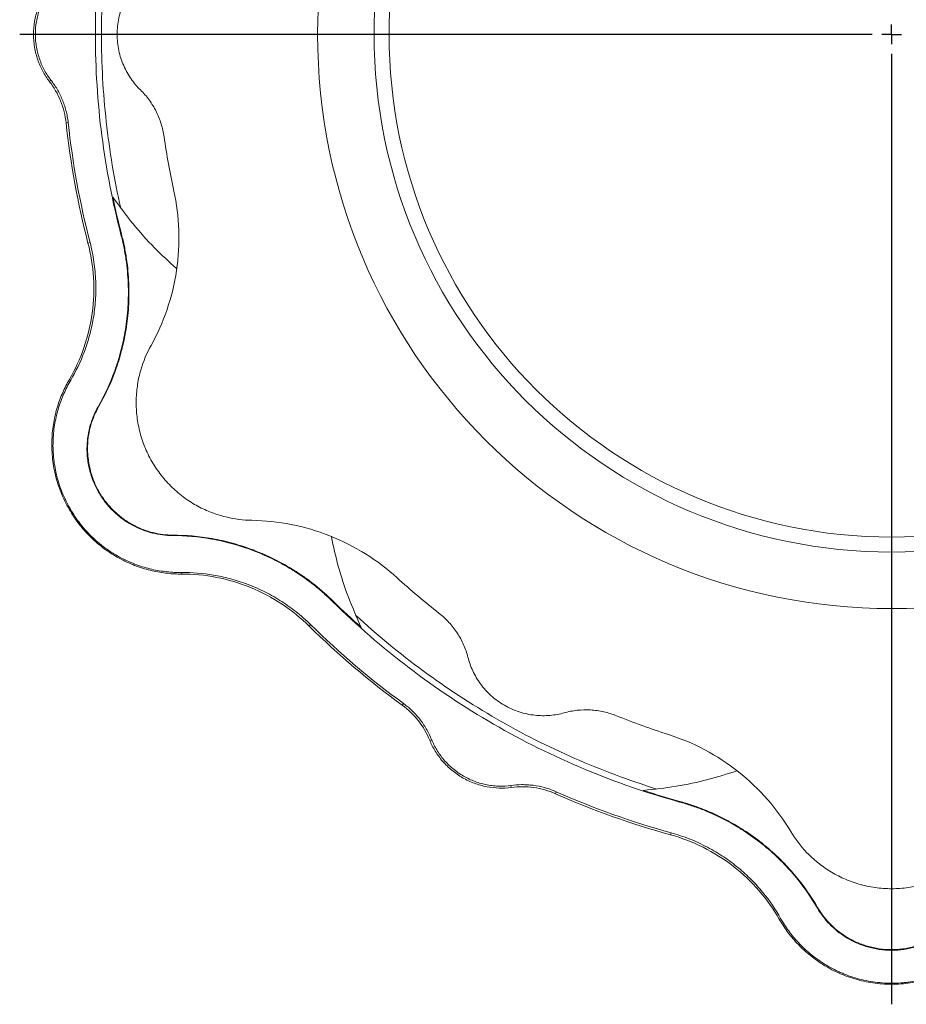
# Model space of a CAD drawing. Header units: millimetres. Extents: x -49 to 952, y -254 to 809.
# Tile 8 of 10: x 505 to 732, y 313 to 564. Entities that reach past the tile are written whole.
import ezdxf

# ---------------------------------------------------------------- set-up
doc = ezdxf.new("R2010")
doc.units = ezdxf.units.MM
doc.layers.add('FORMAT', color=7, linetype='Continuous')

# ---------------------------------------------------------------- blocks, each defined once
blk = doc.blocks.new('SW_CENTERMARKSYMBOL_0')
at = {"layer": 'FORMAT', "color": 0}
for p, q in [((-5, 0), (-222.94, 0)), ((0, 0), (-2.5, 0)), ((0, 0), (0, 2.5)), ((0, 0), (0, -2.5)), ((0, 0), (2.5, 0)), ((0, -5), (0, -247.95))]:
    blk.add_line(p, q, dxfattribs=at)

msp = doc.modelspace()

# ---------------------------------------------------------------- linework, layer by layer
at = {"color": 7, "linetype": 'Continuous', "lineweight": 15}
for p, q in [((512.9, 548.62), (513.31, 548.93)), ((525.35, 465.42), (525.5, 465.46)), ((544.34, 432.52), (544.46, 432.63)), ((610.17, 380.15), (610.64, 380.34)), ((631, 368.12), (630.93, 368.63)), ((709.27, 337.3), (709.31, 337.45))]:
    msp.add_line(p, q, dxfattribs=at)
at = {"color": 8, "linetype": 'Continuous', "lineweight": 0}
for p, q in [((517.19, 538.02), (517.73, 538.08)), ((531.21, 509.48), (531.37, 509.53)), ((522.79, 507.3), (523.32, 507.43)), ((518.02, 472.42), (518.36, 472.22)), ((525.65, 443.66), (525.51, 443.58)), ((546.74, 422.67), (546.74, 423.07)), ((585.43, 415.57), (585.55, 415.68)), ((579.33, 409.37), (579.71, 409.75)), ((603.14, 389.15), (603.46, 389.59)), ((642.32, 366.54), (642.53, 367.03)), ((674.04, 364.41), (674.09, 364.57)), ((671.73, 356.03), (671.87, 356.55)), ((699.54, 334.45), (699.89, 334.65)), ((728.27, 326.68), (728.27, 326.52))]:
    msp.add_line(p, q, dxfattribs=at)
at = {"color": 7, "linetype": 'Continuous', "lineweight": 15}
for radius in [146.77, 132.34, 128.5]:
    msp.add_circle((728.27, 560.64), radius, dxfattribs=at)
for points, knots in [([(531.21, 509.48), (529.07, 517.74), (527.43, 526.19), (525.23, 543.31), (524.68, 551.98), (524.68, 569.31), (525.23, 577.97), (527.43, 595.09), (529.07, 603.55), (531.21, 611.8)], [0, 0, 0, 0, 0.25, 0.25, 0.5, 0.5, 0.75, 0.75, 1, 1, 1, 1]), ([(531.17, 605.1), (529.53, 597.81), (528.29, 590.43), (526.64, 575.58), (526.22, 568.11), (526.22, 553.17), (526.64, 545.7), (528.29, 530.85), (529.53, 523.47), (531.17, 516.19)], [0, 0, 0, 0, 0.25, 0.25, 0.5, 0.5, 0.75, 0.75, 1, 1, 1, 1]), ([(536.2, 574.84), (535.35, 574.01), (534.55, 573.08), (533.1, 571), (532.45, 569.86), (531.38, 567.42), (530.95, 566.12), (530.38, 563.43), (530.23, 562.03), (530.23, 559.25), (530.38, 557.86), (530.95, 555.16), (531.38, 553.86), (532.45, 551.42), (533.1, 550.28), (534.55, 548.21), (535.35, 547.27), (536.2, 546.44)], [0, 0, 0, 0, 0.125, 0.125, 0.25, 0.25, 0.375, 0.375, 0.5, 0.5, 0.625, 0.625, 0.75, 0.75, 0.875, 0.875, 1, 1, 1, 1]), ([(512.9, 572.67), (512.3, 571.87), (511.74, 571), (510.74, 569.16), (510.31, 568.18), (509.6, 566.13), (509.32, 565.06), (508.95, 562.87), (508.86, 561.76), (508.86, 559.53), (508.95, 558.41), (509.32, 556.23), (509.6, 555.16), (510.31, 553.11), (510.74, 552.12), (511.74, 550.28), (512.3, 549.41), (512.9, 548.62)], [0, 0, 0, 0, 0.125, 0.125, 0.25, 0.25, 0.375, 0.375, 0.5, 0.5, 0.625, 0.625, 0.75, 0.75, 0.875, 0.875, 1, 1, 1, 1]), ([(513.31, 548.93), (512.72, 549.7), (512.18, 550.52), (511.45, 551.84), (511.23, 552.3), (510.8, 553.25), (510.61, 553.74), (510.08, 555.23), (509.81, 556.27), (509.53, 557.87), (509.45, 558.41), (509.36, 559.52), (509.33, 560.08), (509.33, 561.73), (509.42, 562.82), (509.7, 564.45), (509.82, 564.98), (510.09, 566.02), (510.25, 566.53), (510.6, 567.53), (510.79, 568.02), (511.22, 568.97), (511.45, 569.43), (512.18, 570.76), (512.72, 571.59), (513.31, 572.36)], [0, 0, 0, 0, 0.125, 0.125, 0.1875, 0.1875, 0.25, 0.25, 0.375, 0.375, 0.4375, 0.4375, 0.5, 0.5, 0.625, 0.625, 0.6875, 0.6875, 0.75, 0.75, 0.8125, 0.8125, 0.875, 0.875, 1, 1, 1, 1]), ([(513.31, 548.93), (513.87, 548.21), (514.4, 547.45), (515.12, 546.23), (515.35, 545.81), (515.79, 544.94), (516, 544.48), (516.58, 543.1), (516.91, 542.15), (517.29, 540.66), (517.41, 540.16), (517.6, 539.13), (517.67, 538.61), (517.73, 538.08)], [0, 0, 0, 0, 0.25, 0.25, 0.375, 0.375, 0.5, 0.5, 0.75, 0.75, 0.875, 0.875, 1, 1, 1, 1]), ([(512.9, 548.62), (514.08, 547.11), (515.06, 545.42), (516.52, 541.82), (516.99, 539.92), (517.19, 538.02)], [0, 0, 0, 0, 0.5, 0.5, 1, 1, 1, 1]), ([(536.2, 546.44), (537, 545.66), (537.74, 544.8), (539.09, 542.96), (539.69, 541.98), (540.73, 539.93), (541.16, 538.86), (541.84, 536.68), (542.09, 535.57), (542.25, 534.47)], [0, 0, 0, 0, 0.25, 0.25, 0.5, 0.5, 0.75, 0.75, 1, 1, 1, 1]), ([(529.15, 519.01), (530.81, 516.73), (534.15, 512.17), (539.6, 506.08), (543.5, 502.53), (545.39, 500.81)], [0, 0, 0, 0, 0.340315, 0.680658, 1, 1, 1, 1]), ([(544.73, 520.6), (545.44, 517.35), (545.87, 513.98), (546.11, 507.16), (545.93, 503.72), (544.92, 496.91), (544.11, 493.56), (541.9, 487.1), (540.52, 484.01), (538.9, 481.1)], [0, 0, 0, 0, 0.25, 0.25, 0.5, 0.5, 0.75, 0.75, 1, 1, 1, 1]), ([(525.35, 465.42), (527, 468.28), (528.43, 471.34), (529.93, 475.48), (530.21, 476.32), (530.74, 478.03), (530.99, 478.89), (531.68, 481.53), (532.06, 483.33), (532.66, 487.04), (532.88, 488.95), (533.06, 491.92), (533.1, 492.93), (533.12, 494.96), (533.11, 495.98), (532.98, 499.05), (532.79, 501.11), (532.41, 503.72), (532.32, 504.25), (532.14, 505.3), (532.04, 505.82), (531.72, 507.4), (531.48, 508.44), (531.21, 509.48)], [0, 0, 0, 0, 0.25, 0.25, 0.3125, 0.3125, 0.375, 0.375, 0.5, 0.5, 0.625, 0.625, 0.6875, 0.6875, 0.75, 0.75, 0.875, 0.875, 0.90625, 0.90625, 0.9375, 0.9375, 1, 1, 1, 1]), ([(525.5, 465.46), (527.15, 468.32), (528.59, 471.38), (530.08, 475.52), (530.37, 476.36), (530.9, 478.07), (531.15, 478.93), (531.83, 481.56), (532.22, 483.37), (532.82, 487.08), (533.04, 488.99), (533.22, 491.96), (533.26, 492.97), (533.28, 495), (533.26, 496.02), (533.14, 499.09), (532.95, 501.15), (532.57, 503.76), (532.48, 504.29), (532.3, 505.34), (532.2, 505.86), (531.88, 507.44), (531.64, 508.48), (531.37, 509.53)], [0, 0, 0, 0, 0.25, 0.25, 0.3125, 0.3125, 0.375, 0.375, 0.5, 0.5, 0.625, 0.625, 0.6875, 0.6875, 0.75, 0.75, 0.875, 0.875, 0.90625, 0.90625, 0.9375, 0.9375, 1, 1, 1, 1]), ([(522.79, 507.3), (523.53, 504.46), (524.01, 501.49), (524.38, 495.47), (524.26, 492.41), (523.44, 486.37), (522.72, 483.39), (520.75, 477.68), (519.49, 474.96), (518.02, 472.42)], [0, 0, 0, 0, 0.25, 0.25, 0.5, 0.5, 0.75, 0.75, 1, 1, 1, 1]), ([(523.32, 507.43), (523.75, 505.77), (524.08, 504.12), (524.56, 500.82), (524.71, 499.17), (524.8, 496.71), (524.81, 495.89), (524.78, 494.26), (524.75, 493.46), (524.59, 491.09), (524.41, 489.55), (524.02, 487.3), (523.88, 486.56), (523.56, 485.09), (523.38, 484.37), (522.8, 482.25), (522.36, 480.89), (520.89, 476.95), (519.71, 474.51), (518.36, 472.22)], [0, 0, 0, 0, 0.125, 0.125, 0.25, 0.25, 0.3125, 0.3125, 0.375, 0.375, 0.5, 0.5, 0.5625, 0.5625, 0.625, 0.625, 0.75, 0.75, 1, 1, 1, 1]), ([(538.9, 481.1), (537.85, 479.22), (536.95, 477.11), (535.95, 473.64), (535.67, 472.44), (535.28, 469.95), (535.15, 468.66), (535.08, 466.03), (535.13, 464.69), (535.41, 461.99), (535.65, 460.62), (536.31, 457.92), (536.75, 456.58), (537.8, 453.96), (538.42, 452.68), (539.84, 450.22), (540.64, 449.04), (542.38, 446.81), (543.33, 445.77), (545.34, 443.84), (546.4, 442.95), (548.6, 441.36), (549.74, 440.64), (552.05, 439.39), (553.23, 438.86), (555.58, 437.96), (556.76, 437.59), (560.27, 436.72), (562.55, 436.45), (564.7, 436.42)], [0, 0, 0, 0, 0.125, 0.125, 0.1875, 0.1875, 0.25, 0.25, 0.3125, 0.3125, 0.375, 0.375, 0.4375, 0.4375, 0.5, 0.5, 0.5625, 0.5625, 0.625, 0.625, 0.6875, 0.6875, 0.75, 0.75, 0.8125, 0.8125, 0.875, 0.875, 1, 1, 1, 1]), ([(546.74, 422.67), (545.54, 422.67), (544.31, 422.73), (541.78, 423.01), (540.49, 423.22), (537.87, 423.83), (536.54, 424.22), (533.89, 425.2), (532.56, 425.78), (529.95, 427.15), (528.67, 427.94), (526.18, 429.71), (524.98, 430.7), (522.71, 432.85), (521.64, 434.02), (519.67, 436.52), (518.77, 437.85), (517.18, 440.61), (516.48, 442.06), (515.3, 445.01), (514.82, 446.52), (514.09, 449.56), (513.84, 451.1), (513.54, 454.13), (513.5, 455.64), (513.62, 458.59), (513.78, 460.03), (514.26, 462.81), (514.58, 464.16), (515.37, 466.73), (515.83, 467.96), (516.85, 470.28), (517.42, 471.38), (518.02, 472.42)], [0, 0, 0, 0, 0.0625, 0.0625, 0.125, 0.125, 0.1875, 0.1875, 0.25, 0.25, 0.3125, 0.3125, 0.375, 0.375, 0.4375, 0.4375, 0.5, 0.5, 0.5625, 0.5625, 0.625, 0.625, 0.6875, 0.6875, 0.75, 0.75, 0.8125, 0.8125, 0.875, 0.875, 0.9375, 0.9375, 1, 1, 1, 1]), ([(518.36, 472.22), (517.73, 471.14), (517.15, 470.02), (516.12, 467.69), (515.66, 466.48), (515.08, 464.58), (514.9, 463.94), (514.59, 462.62), (514.45, 461.95), (514.09, 459.89), (513.93, 458.49), (513.81, 455.63), (513.84, 454.17), (514.01, 452.29), (514.06, 451.92), (514.15, 451.16), (514.21, 450.79), (514.39, 449.66), (514.54, 448.91), (515.07, 446.66), (515.54, 445.17), (516.71, 442.2), (517.4, 440.77), (518.59, 438.71), (519.01, 438.04), (519.68, 437.05), (519.9, 436.73), (520.38, 436.08), (520.62, 435.76), (521.85, 434.2), (522.91, 433.05), (524.59, 431.46), (525.17, 430.95), (526.35, 429.98), (526.96, 429.52), (528.79, 428.21), (530.05, 427.45), (531.96, 426.45), (532.61, 426.14), (533.91, 425.56), (534.56, 425.3), (536.51, 424.59), (537.8, 424.21), (540.38, 423.61), (541.66, 423.4), (543.58, 423.19), (544.22, 423.14), (545.48, 423.08), (546.11, 423.07), (546.74, 423.07)], [0, 0, 0, 0, 0.0625, 0.0625, 0.125, 0.125, 0.15625, 0.15625, 0.1875, 0.1875, 0.25, 0.25, 0.3125, 0.3125, 0.328125, 0.328125, 0.34375, 0.34375, 0.375, 0.375, 0.4375, 0.4375, 0.5, 0.5, 0.53125, 0.53125, 0.546875, 0.546875, 0.5625, 0.5625, 0.625, 0.625, 0.65625, 0.65625, 0.6875, 0.6875, 0.75, 0.75, 0.78125, 0.78125, 0.8125, 0.8125, 0.875, 0.875, 0.9375, 0.9375, 0.96875, 0.96875, 1, 1, 1, 1]), ([(525.51, 443.58), (524.97, 444.51), (524.51, 445.46), (523.93, 446.91), (523.75, 447.4), (523.43, 448.4), (523.29, 448.9), (522.92, 450.4), (522.75, 451.4), (522.59, 452.88), (522.56, 453.37), (522.52, 454.35), (522.52, 454.84), (522.6, 457.22), (522.89, 459.02), (523.62, 461.57), (523.91, 462.39), (524.57, 463.95), (524.94, 464.7), (525.35, 465.42)], [0, 0, 0, 0, 0.125, 0.125, 0.1875, 0.1875, 0.25, 0.25, 0.375, 0.375, 0.4375, 0.4375, 0.5, 0.5, 0.75, 0.75, 0.875, 0.875, 1, 1, 1, 1]), ([(525.65, 443.66), (525.11, 444.59), (524.65, 445.53), (524.07, 446.99), (523.89, 447.48), (523.58, 448.47), (523.43, 448.98), (523.07, 450.48), (522.9, 451.47), (522.74, 452.95), (522.71, 453.44), (522.67, 454.42), (522.67, 454.9), (522.75, 457.28), (523.04, 459.07), (523.78, 461.62), (524.07, 462.43), (524.73, 464), (525.1, 464.74), (525.5, 465.46)], [0, 0, 0, 0, 0.125, 0.125, 0.1875, 0.1875, 0.25, 0.25, 0.375, 0.375, 0.4375, 0.4375, 0.5, 0.5, 0.75, 0.75, 0.875, 0.875, 1, 1, 1, 1]), ([(525.51, 443.58), (526.04, 442.65), (526.63, 441.78), (527.6, 440.54), (527.94, 440.14), (528.64, 439.37), (529.01, 439), (530.12, 437.93), (530.9, 437.28), (532.11, 436.41), (532.52, 436.13), (533.35, 435.61), (533.77, 435.37), (535.87, 434.24), (537.57, 433.59), (540.15, 432.95), (541, 432.79), (542.68, 432.58), (543.52, 432.53), (544.34, 432.52)], [0, 0, 0, 0, 0.125, 0.125, 0.1875, 0.1875, 0.25, 0.25, 0.375, 0.375, 0.4375, 0.4375, 0.5, 0.5, 0.75, 0.75, 0.875, 0.875, 1, 1, 1, 1]), ([(544.46, 432.63), (542.8, 432.65), (541.13, 432.85), (538.59, 433.47), (537.74, 433.74), (536.45, 434.23), (536.02, 434.41), (535.17, 434.8), (534.74, 435.01), (533.49, 435.68), (532.66, 436.2), (531.45, 437.07), (531.05, 437.38), (530.27, 438.03), (529.89, 438.37), (528.78, 439.43), (528.09, 440.19), (527.11, 441.43), (526.8, 441.86), (526.2, 442.74), (525.92, 443.2), (525.65, 443.66)], [0, 0, 0, 0, 0.25, 0.25, 0.375, 0.375, 0.4375, 0.4375, 0.5, 0.5, 0.625, 0.625, 0.6875, 0.6875, 0.75, 0.75, 0.875, 0.875, 0.9375, 0.9375, 1, 1, 1, 1]), ([(601.82, 421.72), (599.36, 423.96), (596.66, 426.01), (590.88, 429.63), (587.8, 431.19), (581.4, 433.72), (578.09, 434.7), (571.4, 436.02), (568.02, 436.37), (564.7, 436.42)], [0, 0, 0, 0, 0.25, 0.25, 0.5, 0.5, 0.75, 0.75, 1, 1, 1, 1]), ([(544.34, 432.52), (547.65, 432.52), (551.01, 432.23), (555.34, 431.46), (556.21, 431.28), (557.96, 430.89), (558.83, 430.67), (561.45, 429.95), (563.21, 429.38), (566.72, 428.04), (568.49, 427.28), (571.15, 425.95), (572.04, 425.48), (573.81, 424.48), (574.69, 423.96), (577.28, 422.32), (578.98, 421.12), (581.04, 419.48), (581.46, 419.15), (582.27, 418.47), (582.68, 418.12), (583.88, 417.05), (584.67, 416.32), (585.43, 415.57)], [0, 0, 0, 0, 0.25, 0.25, 0.3125, 0.3125, 0.375, 0.375, 0.5, 0.5, 0.625, 0.625, 0.6875, 0.6875, 0.75, 0.75, 0.875, 0.875, 0.90625, 0.90625, 0.9375, 0.9375, 1, 1, 1, 1]), ([(585.55, 415.68), (584.01, 417.19), (582.42, 418.6), (579.95, 420.56), (579.11, 421.19), (577.83, 422.09), (577.4, 422.39), (576.54, 422.97), (576.1, 423.25), (572.16, 425.75), (568.63, 427.48), (564.18, 429.17), (563.28, 429.48), (561.5, 430.06), (560.62, 430.33), (557.99, 431.05), (556.26, 431.43), (551.12, 432.35), (547.76, 432.63), (544.46, 432.63)], [0, 0, 0, 0, 0.125, 0.125, 0.1875, 0.1875, 0.21875, 0.21875, 0.25, 0.25, 0.5, 0.5, 0.5625, 0.5625, 0.625, 0.625, 0.75, 0.75, 1, 1, 1, 1]), ([(592.65, 409.02), (591.51, 411.6), (589.23, 416.77), (586.69, 424.53), (585.56, 429.69), (585.01, 432.19)], [0, 0, 0, 0, 0.3403146, 0.6806578, 1, 1, 1, 1]), ([(579.71, 409.75), (578.49, 410.96), (577.22, 412.07), (574.6, 414.14), (573.25, 415.09), (571.17, 416.4), (570.46, 416.82), (569.04, 417.61), (568.33, 417.98), (566.2, 419.03), (564.77, 419.64), (562.63, 420.43), (561.92, 420.68), (560.48, 421.13), (559.77, 421.34), (557.64, 421.9), (556.24, 422.2), (552.1, 422.9), (549.39, 423.1), (546.74, 423.07)], [0, 0, 0, 0, 0.125, 0.125, 0.25, 0.25, 0.3125, 0.3125, 0.375, 0.375, 0.5, 0.5, 0.5625, 0.5625, 0.625, 0.625, 0.75, 0.75, 1, 1, 1, 1]), ([(579.33, 409.37), (577.24, 411.43), (574.91, 413.32), (569.88, 416.66), (567.17, 418.09), (561.53, 420.39), (558.59, 421.26), (552.66, 422.41), (549.67, 422.68), (546.74, 422.67)], [0, 0, 0, 0, 0.25, 0.25, 0.5, 0.5, 0.75, 0.75, 1, 1, 1, 1]), ([(585.43, 415.57), (591.51, 409.58), (598.01, 403.94), (611.74, 393.48), (618.97, 388.66), (633.98, 380), (641.76, 376.15), (657.68, 369.49), (665.82, 366.68), (674.04, 364.41)], [0, 0, 0, 0, 0.25, 0.25, 0.5, 0.5, 0.75, 0.75, 1, 1, 1, 1]), ([(591.22, 412.18), (596.71, 407.12), (602.48, 402.35), (614.51, 393.5), (620.77, 389.4), (633.71, 381.93), (640.39, 378.56), (654.08, 372.56), (661.09, 369.95), (668.22, 367.73)], [0, 0, 0, 0, 0.25, 0.25, 0.5, 0.5, 0.75, 0.75, 1, 1, 1, 1]), ([(619.93, 401.41), (619.66, 402.49), (619.29, 403.56), (618.37, 405.65), (617.82, 406.67), (616.56, 408.59), (615.85, 409.5), (614.3, 411.17), (613.47, 411.94), (612.59, 412.63)], [0, 0, 0, 0, 0.25, 0.25, 0.5, 0.5, 0.75, 0.75, 1, 1, 1, 1]), ([(644.53, 387.21), (643.39, 386.89), (642.18, 386.66), (639.65, 386.44), (638.34, 386.45), (635.69, 386.74), (634.35, 387.03), (631.73, 387.88), (630.45, 388.44), (628.04, 389.84), (626.91, 390.66), (624.87, 392.5), (623.95, 393.52), (622.37, 395.67), (621.71, 396.8), (620.64, 399.1), (620.23, 400.26), (619.93, 401.41)], [0, 0, 0, 0, 0.125, 0.125, 0.25, 0.25, 0.375, 0.375, 0.5, 0.5, 0.625, 0.625, 0.75, 0.75, 0.875, 0.875, 1, 1, 1, 1]), ([(610.17, 380.15), (609.45, 381.91), (608.48, 383.61), (606.09, 386.67), (604.68, 388.03), (603.14, 389.15)], [0, 0, 0, 0, 0.5, 0.5, 1, 1, 1, 1]), ([(610.64, 380.34), (610.3, 381.19), (609.91, 382.02), (609.21, 383.26), (608.96, 383.67), (608.43, 384.49), (608.14, 384.9), (607.23, 386.09), (606.57, 386.85), (605.48, 387.93), (605.1, 388.28), (604.3, 388.95), (603.88, 389.28), (603.46, 389.59)], [0, 0, 0, 0, 0.25, 0.25, 0.375, 0.375, 0.5, 0.5, 0.75, 0.75, 0.875, 0.875, 1, 1, 1, 1]), ([(644.53, 387.21), (645.61, 387.51), (646.72, 387.72), (648.99, 387.97), (650.14, 388), (652.44, 387.87), (653.58, 387.72), (655.8, 387.21), (656.89, 386.87), (657.92, 386.46)], [0, 0, 0, 0, 0.25, 0.25, 0.5, 0.5, 0.75, 0.75, 1, 1, 1, 1]), ([(631, 368.12), (630.01, 367.99), (628.98, 367.94), (626.88, 368), (625.81, 368.12), (623.68, 368.53), (622.62, 368.82), (620.54, 369.59), (619.53, 370.07), (617.59, 371.18), (616.68, 371.82), (614.97, 373.24), (614.18, 374.01), (612.76, 375.65), (612.13, 376.52), (611.03, 378.3), (610.56, 379.22), (610.17, 380.15)], [0, 0, 0, 0, 0.125, 0.125, 0.25, 0.25, 0.375, 0.375, 0.5, 0.5, 0.625, 0.625, 0.75, 0.75, 0.875, 0.875, 1, 1, 1, 1]), ([(610.64, 380.34), (611.01, 379.45), (611.45, 378.57), (612.24, 377.28), (612.52, 376.85), (613.13, 376.01), (613.46, 375.59), (614.49, 374.39), (615.25, 373.64), (616.49, 372.59), (616.93, 372.26), (617.84, 371.62), (618.31, 371.32), (619.74, 370.5), (620.73, 370.03), (622.28, 369.46), (622.8, 369.29), (623.84, 369.01), (624.36, 368.89), (625.4, 368.69), (625.92, 368.62), (626.95, 368.51), (627.47, 368.48), (628.99, 368.44), (629.97, 368.5), (630.93, 368.63)], [0, 0, 0, 0, 0.125, 0.125, 0.1875, 0.1875, 0.25, 0.25, 0.375, 0.375, 0.4375, 0.4375, 0.5, 0.5, 0.625, 0.625, 0.6875, 0.6875, 0.75, 0.75, 0.8125, 0.8125, 0.875, 0.875, 1, 1, 1, 1]), ([(671.18, 381.67), (674.35, 380.66), (677.48, 379.35), (683.5, 376.16), (686.39, 374.27), (691.78, 370), (694.28, 367.61), (698.77, 362.48), (700.76, 359.73), (702.47, 356.87)], [0, 0, 0, 0, 0.25, 0.25, 0.5, 0.5, 0.75, 0.75, 1, 1, 1, 1]), ([(664.76, 367.38), (667.57, 367.69), (673.19, 368.29), (681.18, 369.98), (686.21, 371.58), (688.65, 372.35)], [0, 0, 0, 0, 0.340314, 0.680658, 1, 1, 1, 1]), ([(630.93, 368.63), (631.83, 368.76), (632.76, 368.83), (634.18, 368.85), (634.66, 368.84), (635.63, 368.78), (636.13, 368.74), (637.61, 368.55), (638.6, 368.35), (640.08, 367.95), (640.58, 367.79), (641.56, 367.44), (642.05, 367.24), (642.53, 367.03)], [0, 0, 0, 0, 0.25, 0.25, 0.375, 0.375, 0.5, 0.5, 0.75, 0.75, 0.875, 0.875, 1, 1, 1, 1]), ([(631, 368.12), (632.89, 368.38), (634.85, 368.39), (638.69, 367.85), (640.57, 367.31), (642.32, 366.54)], [0, 0, 0, 0, 0.5, 0.5, 1, 1, 1, 1]), ([(709.27, 337.3), (707.62, 340.16), (705.69, 342.93), (702.85, 346.3), (702.26, 346.96), (701.05, 348.28), (700.42, 348.92), (698.49, 350.83), (697.12, 352.07), (694.2, 354.44), (692.65, 355.59), (690.18, 357.23), (689.32, 357.77), (687.58, 358.8), (686.69, 359.3), (683.97, 360.72), (682.08, 361.59), (679.63, 362.57), (679.13, 362.75), (678.13, 363.12), (677.63, 363.3), (676.1, 363.81), (675.08, 364.12), (674.04, 364.41)], [0, 0, 0, 0, 0.25, 0.25, 0.3125, 0.3125, 0.375, 0.375, 0.5, 0.5, 0.625, 0.625, 0.6875, 0.6875, 0.75, 0.75, 0.875, 0.875, 0.90625, 0.90625, 0.9375, 0.9375, 1, 1, 1, 1]), ([(709.31, 337.45), (707.66, 340.31), (705.73, 343.09), (702.9, 346.45), (702.31, 347.12), (701.09, 348.43), (700.47, 349.08), (698.53, 350.99), (697.16, 352.22), (694.24, 354.6), (692.7, 355.74), (690.22, 357.39), (689.37, 357.92), (687.62, 358.96), (686.73, 359.45), (684.01, 360.88), (682.13, 361.75), (679.67, 362.72), (679.18, 362.91), (678.18, 363.28), (677.67, 363.45), (676.15, 363.97), (675.12, 364.28), (674.09, 364.57)], [0, 0, 0, 0, 0.25, 0.25, 0.3125, 0.3125, 0.375, 0.375, 0.5, 0.5, 0.625, 0.625, 0.6875, 0.6875, 0.75, 0.75, 0.875, 0.875, 0.90625, 0.90625, 0.9375, 0.9375, 1, 1, 1, 1]), ([(671.73, 356.03), (674.55, 355.24), (677.36, 354.18), (682.76, 351.48), (685.36, 349.85), (690.17, 346.12), (692.4, 344.01), (696.35, 339.45), (698.08, 336.99), (699.54, 334.45)], [0, 0, 0, 0, 0.25, 0.25, 0.5, 0.5, 0.75, 0.75, 1, 1, 1, 1]), ([(671.87, 356.55), (673.52, 356.09), (675.12, 355.55), (678.22, 354.32), (679.72, 353.62), (681.9, 352.47), (682.62, 352.07), (684.01, 351.23), (684.69, 350.8), (686.66, 349.48), (687.9, 348.55), (689.66, 347.09), (690.23, 346.6), (691.34, 345.58), (691.88, 345.07), (693.43, 343.51), (694.39, 342.45), (697.06, 339.2), (698.59, 336.96), (699.89, 334.65)], [0, 0, 0, 0, 0.125, 0.125, 0.25, 0.25, 0.3125, 0.3125, 0.375, 0.375, 0.5, 0.5, 0.5625, 0.5625, 0.625, 0.625, 0.75, 0.75, 1, 1, 1, 1]), ([(702.47, 356.87), (703.57, 355.03), (704.95, 353.19), (707.45, 350.59), (708.36, 349.75), (710.32, 348.16), (711.37, 347.41), (713.61, 346.03), (714.79, 345.4), (717.28, 344.3), (718.57, 343.82), (721.25, 343.05), (722.63, 342.75), (725.42, 342.35), (726.85, 342.25), (729.69, 342.25), (731.11, 342.35), (733.9, 342.75), (735.28, 343.05), (737.96, 343.82), (739.25, 344.3), (741.74, 345.4), (742.92, 346.03), (745.16, 347.41), (746.21, 348.16), (748.17, 349.75), (749.08, 350.59), (751.59, 353.19), (752.96, 355.03), (754.06, 356.87)], [0, 0, 0, 0, 0.125, 0.125, 0.1875, 0.1875, 0.25, 0.25, 0.3125, 0.3125, 0.375, 0.375, 0.4375, 0.4375, 0.5, 0.5, 0.5625, 0.5625, 0.625, 0.625, 0.6875, 0.6875, 0.75, 0.75, 0.8125, 0.8125, 0.875, 0.875, 1, 1, 1, 1]), ([(728.27, 326.52), (727.19, 326.52), (726.14, 326.59), (724.59, 326.81), (724.07, 326.91), (723.05, 327.13), (722.55, 327.26), (721.06, 327.69), (720.11, 328.04), (718.75, 328.64), (718.31, 328.86), (717.44, 329.32), (717.02, 329.56), (715, 330.82), (713.59, 331.97), (711.74, 333.88), (711.18, 334.54), (710.15, 335.89), (709.69, 336.59), (709.27, 337.3)], [0, 0, 0, 0, 0.125, 0.125, 0.1875, 0.1875, 0.25, 0.25, 0.375, 0.375, 0.4375, 0.4375, 0.5, 0.5, 0.75, 0.75, 0.875, 0.875, 1, 1, 1, 1]), ([(728.27, 326.68), (727.2, 326.68), (726.15, 326.75), (724.59, 326.98), (724.08, 327.07), (723.06, 327.29), (722.56, 327.42), (721.07, 327.85), (720.13, 328.2), (718.77, 328.81), (718.33, 329.02), (717.46, 329.48), (717.04, 329.72), (715.02, 330.98), (713.62, 332.13), (711.78, 334.04), (711.22, 334.7), (710.19, 336.05), (709.73, 336.74), (709.31, 337.45)], [0, 0, 0, 0, 0.125, 0.125, 0.1875, 0.1875, 0.25, 0.25, 0.375, 0.375, 0.4375, 0.4375, 0.5, 0.5, 0.75, 0.75, 0.875, 0.875, 1, 1, 1, 1]), ([(747.22, 337.45), (746.38, 336.03), (745.37, 334.68), (743.56, 332.8), (742.9, 332.19), (741.83, 331.32), (741.46, 331.04), (740.7, 330.49), (740.3, 330.23), (739.09, 329.48), (738.24, 329.02), (736.87, 328.41), (736.4, 328.22), (735.45, 327.87), (734.97, 327.71), (733.49, 327.28), (732.49, 327.06), (730.93, 326.83), (730.41, 326.77), (729.34, 326.7), (728.8, 326.68), (728.27, 326.68)], [0, 0, 0, 0, 0.25, 0.25, 0.375, 0.375, 0.4375, 0.4375, 0.5, 0.5, 0.625, 0.625, 0.6875, 0.6875, 0.75, 0.75, 0.875, 0.875, 0.9375, 0.9375, 1, 1, 1, 1]), ([(728.27, 326.52), (729.34, 326.52), (730.39, 326.59), (731.94, 326.81), (732.46, 326.91), (733.48, 327.13), (733.98, 327.26), (735.47, 327.69), (736.42, 328.04), (737.78, 328.64), (738.22, 328.86), (739.09, 329.32), (739.51, 329.56), (741.53, 330.82), (742.94, 331.97), (744.79, 333.88), (745.35, 334.54), (746.38, 335.89), (746.84, 336.59), (747.26, 337.3)], [0, 0, 0, 0, 0.125, 0.125, 0.1875, 0.1875, 0.25, 0.25, 0.375, 0.375, 0.4375, 0.4375, 0.5, 0.5, 0.75, 0.75, 0.875, 0.875, 1, 1, 1, 1]), ([(756.99, 334.45), (756.39, 333.41), (755.72, 332.37), (754.22, 330.32), (753.38, 329.31), (751.55, 327.35), (750.55, 326.39), (748.37, 324.58), (747.2, 323.73), (744.71, 322.15), (743.39, 321.43), (740.61, 320.17), (739.16, 319.62), (736.16, 318.73), (734.61, 318.39), (731.46, 317.93), (729.86, 317.82), (726.67, 317.82), (725.07, 317.93), (721.92, 318.39), (720.37, 318.73), (717.37, 319.62), (715.92, 320.17), (713.14, 321.43), (711.82, 322.15), (709.33, 323.73), (708.16, 324.58), (705.99, 326.39), (704.98, 327.35), (703.15, 329.31), (702.31, 330.32), (700.81, 332.37), (700.14, 333.41), (699.54, 334.45)], [0, 0, 0, 0, 0.0625, 0.0625, 0.125, 0.125, 0.1875, 0.1875, 0.25, 0.25, 0.3125, 0.3125, 0.375, 0.375, 0.4375, 0.4375, 0.5, 0.5, 0.5625, 0.5625, 0.625, 0.625, 0.6875, 0.6875, 0.75, 0.75, 0.8125, 0.8125, 0.875, 0.875, 0.9375, 0.9375, 1, 1, 1, 1]), ([(699.89, 334.65), (700.5, 333.56), (701.19, 332.5), (702.69, 330.44), (703.51, 329.44), (704.86, 327.99), (705.33, 327.51), (706.31, 326.58), (706.83, 326.12), (708.43, 324.78), (709.56, 323.95), (711.98, 322.41), (713.26, 321.71), (714.97, 320.92), (715.32, 320.77), (716.02, 320.47), (716.37, 320.33), (717.44, 319.93), (718.17, 319.68), (720.38, 319.02), (721.9, 318.68), (725.06, 318.21), (726.64, 318.09), (729.02, 318.09), (729.81, 318.12), (731, 318.2), (731.4, 318.24), (732.19, 318.32), (732.59, 318.38), (734.56, 318.66), (736.08, 319), (738.3, 319.66), (739.03, 319.91), (740.47, 320.45), (741.17, 320.74), (743.21, 321.68), (744.5, 322.38), (746.33, 323.54), (746.92, 323.95), (748.07, 324.79), (748.62, 325.22), (750.21, 326.55), (751.19, 327.48), (752.99, 329.41), (753.82, 330.41), (754.96, 331.97), (755.32, 332.5), (756.01, 333.57), (756.33, 334.11), (756.64, 334.65)], [0, 0, 0, 0, 0.0625, 0.0625, 0.125, 0.125, 0.15625, 0.15625, 0.1875, 0.1875, 0.25, 0.25, 0.3125, 0.3125, 0.328125, 0.328125, 0.34375, 0.34375, 0.375, 0.375, 0.4375, 0.4375, 0.5, 0.5, 0.53125, 0.53125, 0.546875, 0.546875, 0.5625, 0.5625, 0.625, 0.625, 0.65625, 0.65625, 0.6875, 0.6875, 0.75, 0.75, 0.78125, 0.78125, 0.8125, 0.8125, 0.875, 0.875, 0.9375, 0.9375, 0.96875, 0.96875, 1, 1, 1, 1])]:
    msp.add_open_spline(points, degree=3, knots=knots, dxfattribs=at)
for points in [[(522.79, 507.3), (520.18, 517.38), (518.3, 527.67), (517.19, 538.02)], [(523.32, 507.43), (520.71, 517.49), (518.83, 527.76), (517.73, 538.08)], [(544.73, 520.6), (543.73, 525.19), (542.9, 529.82), (542.25, 534.47)], [(531.37, 509.53), (530.55, 512.67), (529.81, 515.83), (529.15, 519.01)], [(601.82, 421.72), (605.29, 418.56), (608.89, 415.52), (612.59, 412.63)], [(592.65, 409.02), (590.23, 411.18), (587.86, 413.4), (585.55, 415.68)], [(579.33, 409.37), (586.75, 402.07), (594.73, 395.29), (603.14, 389.15)], [(579.71, 409.75), (587.11, 402.47), (595.07, 395.71), (603.46, 389.59)], [(671.18, 381.67), (666.7, 383.1), (662.28, 384.7), (657.92, 386.46)], [(671.73, 356.03), (661.69, 358.8), (651.83, 362.32), (642.32, 366.54)], [(671.87, 356.55), (661.86, 359.31), (652.03, 362.83), (642.53, 367.03)], [(674.09, 364.57), (670.95, 365.43), (667.85, 366.37), (664.76, 367.38)]]:
    msp.add_open_spline(points, degree=3, dxfattribs=at)

# ---------------------------------------------------------------- block references
at = {"layer": 'FORMAT'}
msp.add_blockref('SW_CENTERMARKSYMBOL_0', (728.27, 560.64), dxfattribs=at)

doc.saveas('drawing.dxf')
